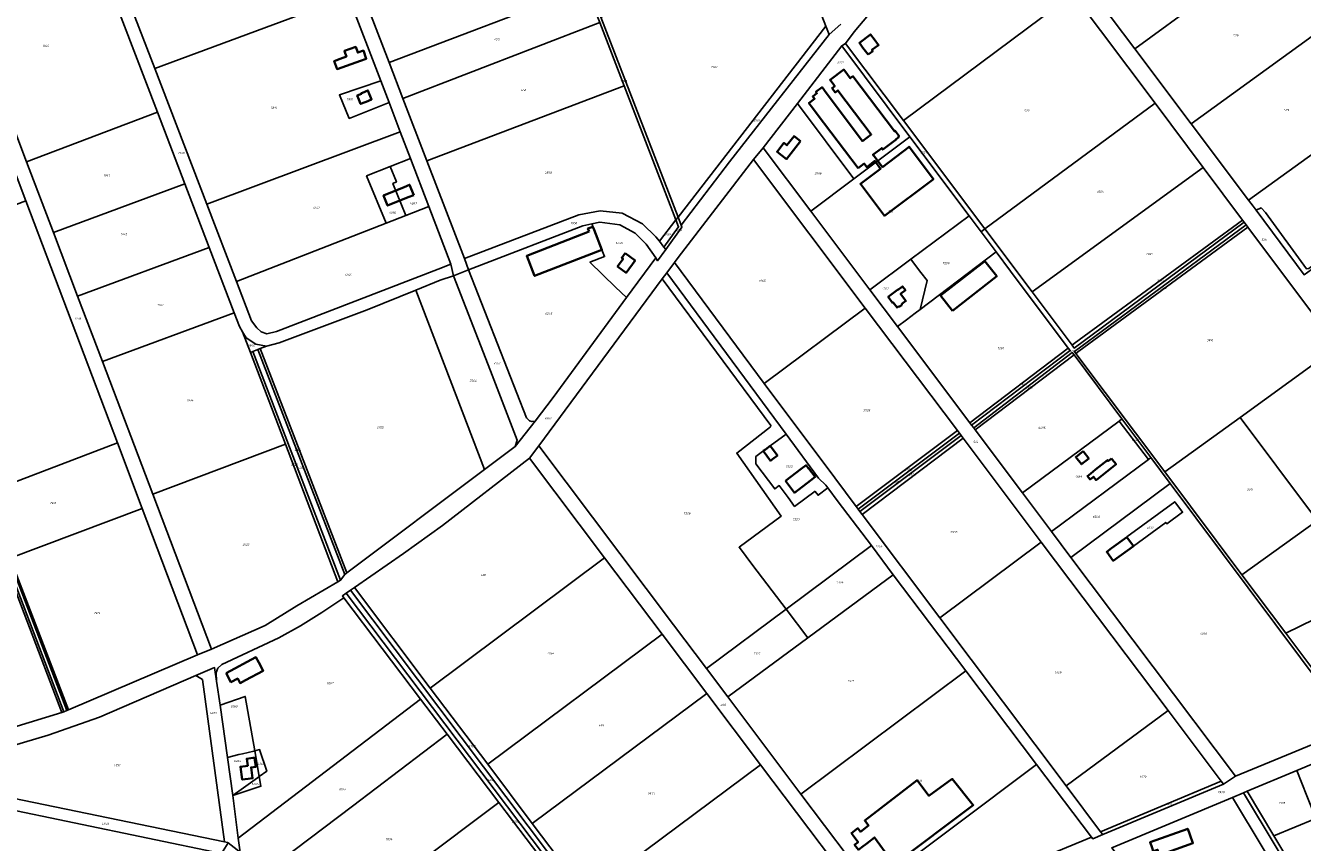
# Model space of a CAD drawing. Extents: x 177930 to 190767, y 381068 to 392034.
# Tile 256 of 256: x 185356 to 186412, y 386111 to 386787. Entities that reach past the tile are written whole.
import ezdxf
from ezdxf.enums import TextEntityAlignment as Align

# ---------------------------------------------------------------- set-up
doc = ezdxf.new("R2010")
doc.units = 0
for name, color, linetype, lineweight in [('B-XX-KG-GRENS_PERCEEL-GV', 150, 'Continuous', 25), ('B-XX-KG-GRENS_PERCEEL-S', 150, 'Continuous', 25), ('B-XX-OG-BEBOUWING-G', 7, 'Continuous', 35)]:
    doc.layers.add(name, color=color, linetype=linetype, lineweight=lineweight)
doc.styles.add('NLCS-ISO', font='NLCS-ISO.ttf', dxfattribs={"height": 1.8})

# ---------------------------------------------------------------- blocks, each defined once
blk = doc.blocks.new('SKG-PERCEELNUMMER-SO')
at = {"layer": 'DefPoints'}
blk.add_point((0, 0), dxfattribs=at)
at = {"style": 'NLCS-ISO', "oblique": 10, "flags": 1}
blk.add_attdef('GEMEENTECODE', text='', height=1.8, dxfattribs=at).set_placement((-0.5, 2.6), align=Align.MIDDLE_RIGHT)
at = {"style": 'NLCS-ISO', "oblique": 10}
blk.add_attdef('PERCEELNUMMER', text='', height=1.8, dxfattribs=at).set_placement((0, 0), align=Align.MIDDLE_CENTER)
at = {"style": 'NLCS-ISO', "oblique": 10, "flags": 1}
blk.add_attdef('SECTIE', text='', height=1.8, dxfattribs=at).set_placement((0.5, 2.5), align=Align.MIDDLE_LEFT)

msp = doc.modelspace()

# ---------------------------------------------------------------- linework, layer by layer
at = {"layer": 'B-XX-KG-GRENS_PERCEEL-GV'}
for points in [[(185795.073, 386876.521), (185793.125, 386875.789), (185767.983, 386866.33), (185750.088, 386909.974), (185736.309, 386943.579), (185722.842, 386938.418), (185731.856, 386918.161), (185689.139, 386900.235), (185681.037, 386922.395), (185604.071, 386892.897), (185608.886, 386880.328), (185656.631, 386756.296), (185819.704, 386818.374), (185789.785, 386901.566), (185792.141, 386902.465), (185822.276, 386818.646), (185981.956, 386879.781), (185928.864, 387017.38), (185773.264, 386957.742), (185785.92, 386924.063), (185791.32, 386909.694), (185790.629, 386909.415), (185786.027, 386907.55), (185783.644, 386906.584)], [(185417.074, 386869.028), (185418.455, 386866.395), (185462.647, 386751.33), (185623.062, 386810.947), (185598.174, 386876.167), (185580.003, 386923.265)], [(186343.95, 386913.015), (186298.553, 386885.409), (186285.393, 386877.854), (186258.532, 386865.38), (186219.99, 386849.485), (186214.855, 386845.8), (186273.519, 386767.762), (186385.418, 386849.553), (186350.538, 386902.933)], [(185296.334, 386833.497), (185356.696, 386674.175), (185464.952, 386715.319), (185409.007, 386861.468), (185405.64, 386866.668), (185400.939, 386869.775), (185395.092, 386870.867), (185388.592, 386869.817), (185304.25, 386837.213)], [(185831.839, 386793.846), (185895.643, 386628.412), (186017.946, 386786.507), (185991.192, 386855.845)], [(186428.32, 386783.896), (186385.418, 386849.553), (186273.519, 386767.762), (186320.281, 386705.558)], [(186199.882, 386843.555), (186184.816, 386840.598), (186144.699, 386834.607), (186096.522, 386825.489), (186086.797, 386822.66), (186078.212, 386819.205), (186068.77, 386813.305), (186061.796, 386806.229), (186053.315, 386795.888), (186041.331, 386781.783), (186034.313, 386772.16), (186082.203, 386708.309), (186222.641, 386813.141)], [(185296.334, 386833.497), (185284.92, 386829.406), (185323.14, 386728.476), (185355.889, 386641.998), (185431.757, 386441.653), (185452.306, 386387.388), (185498.158, 386266.309), (185509.599, 386270.84), (185460.972, 386399.133), (185419.34, 386508.971), (185398.88, 386562.951), (185378.928, 386615.591), (185356.696, 386674.175)], [(185668.017, 386726.718), (185830.879, 386789.397), (185819.704, 386818.374), (185656.631, 386756.296)], [(185851.105, 386736.946), (185893.852, 386626.087), (185895.643, 386628.412), (185831.839, 386793.846), (185822.276, 386818.646), (185819.704, 386818.374), (185830.879, 386789.397)], [(185665.768, 386699.034), (185656.544, 386723.205), (185623.598, 386710.13), (185615.402, 386729.618), (185649.636, 386741.307), (185623.062, 386810.947), (185462.647, 386751.33), (185505.694, 386639.247)], [(186222.641, 386813.141), (186082.203, 386708.309), (186149.458, 386618.638), (186290.266, 386722.771)], [(185385.872, 386218.543), (185387.529, 386219.049), (185304.95, 386435.188), (185304.357, 386435.821), (185170.016, 386786.35), (185167.927, 386785.546), (185212.836, 386667.715), (185314.351, 386401.367), (185315.798, 386401.858), (185317.974, 386396.167)], [(185387.529, 386219.049), (185389.963, 386220.089), (185307.087, 386436.405), (185307.55, 386437.147), (185173.245, 386787.592), (185170.016, 386786.35), (185304.357, 386435.821), (185304.95, 386435.188)], [(185389.963, 386220.089), (185391.364, 386220.687), (185343.186, 386346.142), (185322.528, 386399.934), (185321.002, 386403.909), (185322.129, 386404.377), (185247.303, 386600.857), (185214.215, 386687.74), (185175.812, 386788.579), (185173.245, 386787.592), (185307.55, 386437.147), (185307.087, 386436.405)], [(185668.017, 386726.718), (185687.911, 386675.037), (185851.105, 386736.946), (185830.879, 386789.397)], [(186017.946, 386786.507), (185895.643, 386628.412), (185898.197, 386621.768), (185938.32, 386674.186), (186020.66, 386779.472)], [(186320.281, 386705.558), (186367.619, 386642.588), (186471.625, 386717.622), (186428.32, 386783.896)], [(185994.377, 386722.424), (186041.012, 386659.983), (186087.514, 386694.829), (186031.11, 386770.06)], [(186031.11, 386770.06), (186087.514, 386694.829), (186136.47, 386629.53), (186146.356, 386616.344), (186149.458, 386618.638), (186082.203, 386708.309), (186034.313, 386772.16)], [(185649.636, 386741.307), (185615.402, 386729.618), (185623.598, 386710.13), (185656.544, 386723.205), (185649.648, 386741.277)], [(185687.911, 386675.037), (185719.085, 386594.052), (185813.522, 386630.301), (185831.244, 386633.696), (185849.28, 386631.675), (185866.246, 386622.97), (185877.255, 386611.984), (185880.288, 386608.566), (185893.852, 386626.087), (185851.105, 386736.946)], [(185214.215, 386687.74), (185247.303, 386600.857), (185355.889, 386641.998), (185323.14, 386728.476)], [(186290.266, 386722.771), (186149.458, 386618.638), (186188.549, 386566.518), (186330.188, 386669.42)], [(185464.952, 386715.319), (185356.696, 386674.175), (185378.928, 386615.591), (185487.633, 386656.001)], [(185966.11, 386685.767), (186005.484, 386633.36), (186041.012, 386659.983), (185994.377, 386722.424)], [(186477.02, 386721.514), (186471.625, 386717.622), (186367.619, 386642.588), (186371.363, 386637.608), (186373.974, 386634.091), (186377.951, 386636.055), (186381.736, 386632.238), (186415.702, 386585.632), (186417.415, 386586.014), (186512.537, 386655.247), (186517.865, 386659.125)], [(185674.168, 386677.02), (185665.768, 386699.034), (185505.694, 386639.247), (185530.334, 386575.089), (185654.102, 386623.418), (185637.891, 386662.589), (185657.441, 386670.366)], [(186088.246, 386593.629), (186136.47, 386629.53), (186087.514, 386694.829), (186041.012, 386659.983), (186005.484, 386633.36), (186054.314, 386568.367)], [(185966.11, 386685.767), (185957.997, 386676.129), (186050.577, 386553.079), (186126.716, 386451.881), (186128.389, 386449.658), (186129.93, 386447.609), (186131.617, 386445.366), (186196.192, 386359.539), (186301.051, 386220.169), (186344.996, 386161.761), (186346.949, 386159.165), (186356.721, 386165.862), (186220.736, 386346.858), (186204.593, 386368.345), (186180.563, 386400.329), (186141.436, 386452.406), (186140.236, 386454.004), (186138.462, 386456.365), (186137.085, 386458.198), (186077.237, 386537.856), (186054.314, 386568.367), (186005.484, 386633.36)], [(185654.102, 386623.418), (185670.302, 386629.744), (185659.773, 386656.32), (185662.685, 386657.521), (185657.441, 386670.366), (185637.891, 386662.589)], [(185657.441, 386670.366), (185662.685, 386657.521), (185659.773, 386656.32), (185670.302, 386629.744), (185689.367, 386637.188), (185674.168, 386677.02)], [(185957.997, 386676.129), (185895.677, 386594.929), (185892.625, 386590.804), (185966.993, 386490.854), (186050.577, 386553.079)], [(186330.188, 386669.42), (186188.549, 386566.518), (186221.599, 386522.451), (186223.379, 386523.804), (186362.658, 386626.029)], [(185378.928, 386615.591), (185398.88, 386562.951), (185507.752, 386603.426), (185487.633, 386656.001)], [(186373.974, 386634.091), (186413.606, 386580.703), (186513.753, 386653.405), (186512.537, 386655.247), (186417.415, 386586.014), (186415.702, 386585.632), (186381.736, 386632.238), (186377.951, 386636.055)], [(185431.757, 386441.653), (185355.889, 386641.998), (185247.303, 386600.857), (185322.129, 386404.377), (185321.002, 386403.909), (185322.528, 386399.934)], [(185654.102, 386623.418), (185530.334, 386575.089), (185542.862, 386542.47), (185547.142, 386536.927), (185550.595, 386533.465), (185555.533, 386531.899), (185563.422, 386533.672), (185697.031, 386585.226), (185707.555, 386589.526), (185689.367, 386637.188), (185670.302, 386629.744)], [(185883.912, 386603.671), (185880.288, 386608.566), (185877.255, 386611.984), (185866.246, 386622.97), (185849.28, 386631.675), (185831.244, 386633.696), (185813.522, 386630.301), (185719.085, 386594.052), (185722.356, 386584.725), (185729.49, 386587.658), (185816.921, 386621.327), (185824.342, 386622.852), (185831.024, 386624.226), (185847.337, 386621.979), (185860.181, 386615.103), (185869.381, 386606.059), (185877.282, 386594.764), (185878.742, 386592.377), (185885.431, 386601.62)], [(185885.431, 386601.62), (185898.826, 386620.131), (185898.197, 386621.768), (185895.643, 386628.412), (185893.852, 386626.087), (185896.028, 386620.45), (185883.912, 386603.671)], [(186095.87, 386551.999), (186158.793, 386599.756), (186146.356, 386616.344), (186136.47, 386629.53), (186088.246, 386593.629), (186091.377, 386589.511), (186096.584, 386582.663), (186101.731, 386575.895)], [(185777.525, 386459.702), (185792.397, 386479.226), (185853.031, 386561.79), (185843.951, 386570.602), (185822.777, 386591.152), (185834.866, 386595.801), (185832.674, 386601.436), (185826.219, 386618.03), (185824.342, 386622.852), (185816.921, 386621.327), (185729.49, 386587.658), (185722.356, 386584.725), (185770.159, 386462.205), (185772.652, 386459.949), (185774.781, 386459.169)], [(185877.282, 386594.764), (185869.381, 386606.059), (185860.181, 386615.103), (185847.337, 386621.979), (185831.024, 386624.226), (185824.342, 386622.852), (185826.219, 386618.03), (185832.674, 386601.436), (185834.866, 386595.801), (185822.777, 386591.152), (185843.951, 386570.602), (185853.031, 386561.79)], [(185883.912, 386603.671), (185896.028, 386620.45), (185893.852, 386626.087), (185880.288, 386608.566)], [(186364.016, 386624.215), (186362.658, 386626.029), (186223.379, 386523.804), (186221.599, 386522.451), (186223.387, 386520.068)], [(186365.669, 386622.006), (186223.553, 386517.278), (186224.843, 386515.56), (186227.252, 386517.384), (186366.998, 386620.231)], [(186441.264, 386520.985), (186366.998, 386620.231), (186227.252, 386517.384), (186224.843, 386515.56), (186298.398, 386417.548), (186360.7, 386462.656)], [(185507.752, 386603.426), (185398.88, 386562.951), (185419.34, 386508.971), (185528.453, 386549.331)], [(186137.085, 386458.198), (186218.481, 386520.08), (186170.767, 386583.784), (186158.793, 386599.756), (186095.87, 386551.999), (186091.887, 386548.976), (186084.551, 386543.407), (186077.237, 386537.856)], [(185985.024, 386448.863), (186011.954, 386412.471), (186017.822, 386406.549), (186019.437, 386404.41), (186028.241, 386392.747), (186055.55, 386356.569), (186073.674, 386332.517), (186133.75, 386252.971), (186192.241, 386175.483), (186237.656, 386115.319), (186238.787, 386113.919), (186247.061, 386117.38), (186245.249, 386119.791), (186216.646, 386157.856), (186112.314, 386296.696), (186047.88, 386382.442), (186046.075, 386384.844), (186044.743, 386386.617), (186043.057, 386388.861), (186025.224, 386412.592), (185966.993, 386490.854), (185892.625, 386590.804), (185886.307, 386582.267)], [(186054.314, 386568.367), (186077.237, 386537.856), (186084.551, 386543.407), (186091.887, 386548.976), (186095.87, 386551.999), (186101.731, 386575.895), (186096.584, 386582.663), (186091.377, 386589.511), (186088.246, 386593.629)], [(185709.98, 386579.976), (185698.937, 386576.14), (185678.591, 386567.876), (185735.575, 386419.547), (185760.938, 386438.562), (185762.497, 386443.829), (185740.347, 386501.236)], [(185722.356, 386584.725), (185709.98, 386579.976), (185740.347, 386501.236), (185762.497, 386443.829), (185760.938, 386438.562), (185777.525, 386459.702), (185774.781, 386459.169), (185772.652, 386459.949), (185770.159, 386462.205)], [(185919.14, 386254.818), (185984.972, 386303.922), (185957.618, 386340.099), (185946.398, 386354.94), (185946.141, 386355.279), (185981.075, 386381.033), (185944.153, 386433.11), (185972.248, 386454.953), (185972.378, 386455.866), (185882.575, 386577.224), (185780.372, 386439.112), (185891.845, 386291.068)], [(185944.153, 386433.11), (185981.075, 386381.033), (185946.141, 386355.279), (185946.398, 386354.94), (185957.618, 386340.099), (185984.972, 386303.922), (186055.55, 386356.569), (186028.241, 386392.747), (186019.437, 386404.41), (186011.547, 386398.251), (186009.133, 386401.333), (186008.942, 386401.577), (185991.989, 386389.079), (185986.704, 386396.288), (185979.329, 386406.193), (185975.649, 386403.485), (185960.077, 386424.236), (185960.107, 386430.371), (185971.901, 386439.198), (185985.024, 386448.863), (185886.307, 386582.267), (185882.575, 386577.224), (185972.378, 386455.866), (185972.248, 386454.953)], [(185549.895, 386519.571), (185621.528, 386334.047), (185735.575, 386419.547), (185678.591, 386567.876), (185638.452, 386551.572), (185565.56, 386524.272), (185555.265, 386521.757)], [(185528.453, 386549.331), (185419.34, 386508.971), (185460.972, 386399.133), (185570.739, 386440.636), (185541.909, 386516.321), (185535.317, 386533.626), (185532.809, 386537.948)], [(185966.993, 386490.854), (186025.224, 386412.592), (186043.057, 386388.861), (186126.716, 386451.881), (186050.577, 386553.079)], [(185535.317, 386533.626), (185541.909, 386516.321), (185543.863, 386517.116), (185548.009, 386518.804), (185549.895, 386519.571), (185555.265, 386521.757), (185546.354, 386523.336), (185538.209, 386528.642)], [(185541.909, 386516.321), (185570.739, 386440.636), (185614.164, 386326.638), (185616.37, 386327.936), (185543.863, 386517.116)], [(185543.863, 386517.116), (185616.37, 386327.936), (185619.859, 386332.795), (185548.009, 386518.804)], [(185548.009, 386518.804), (185619.859, 386332.795), (185621.528, 386334.047), (185549.895, 386519.571)], [(186138.462, 386456.365), (186220.091, 386517.93), (186218.481, 386520.08), (186137.085, 386458.198)], [(186140.236, 386454.004), (186141.436, 386452.406), (186223.306, 386514.396), (186221.847, 386516.349)], [(186260.468, 386459.579), (186262.904, 386461.386), (186223.306, 386514.396), (186141.436, 386452.406), (186180.563, 386400.329)], [(186360.7, 386462.656), (186420.419, 386382.584), (186500.788, 386441.441), (186441.264, 386520.985)], [(186180.563, 386400.329), (186204.593, 386368.345), (186284.737, 386427.864), (186260.468, 386459.579)], [(186262.904, 386461.386), (186260.468, 386459.579), (186284.737, 386427.864), (186286.8, 386429.396)], [(186505.345, 386435.351), (186500.788, 386441.441), (186420.419, 386382.584), (186360.7, 386462.656), (186298.398, 386417.548), (186362.217, 386332.508)], [(185991.989, 386389.079), (186008.942, 386401.577), (186009.133, 386401.333), (186011.547, 386398.251), (186019.437, 386404.41), (186017.822, 386406.549), (186011.954, 386412.471), (185985.024, 386448.863), (185971.901, 386439.198), (185960.107, 386430.371), (185960.077, 386424.236), (185975.649, 386403.485), (185979.329, 386406.193), (185986.704, 386396.288)], [(186043.057, 386388.861), (186044.743, 386386.617), (186128.389, 386449.658), (186126.716, 386451.881)], [(186128.389, 386449.658), (186044.743, 386386.617), (186046.075, 386384.844), (186129.93, 386447.609)], [(185322.528, 386399.934), (185343.186, 386346.142), (185452.306, 386387.388), (185431.757, 386441.653)], [(185570.739, 386440.636), (185460.972, 386399.133), (185509.599, 386270.84), (185554.005, 386290.38), (185580.178, 386306.638), (185614.164, 386326.638)], [(186063.468, 386043.205), (186074.909, 386047.942), (186056.056, 386072.981), (185997.333, 386150.97), (185936.847, 386231.301), (185919.14, 386254.818), (185891.845, 386291.068), (185780.372, 386439.112), (185772.78, 386428.852), (185834.815, 386346.515), (185882.621, 386283.228), (185919.559, 386234.069), (185963.928, 386175.262)], [(186129.93, 386447.609), (186046.075, 386384.844), (186047.88, 386382.442), (186131.617, 386445.366)], [(186131.617, 386445.366), (186047.88, 386382.442), (186112.314, 386296.696), (186196.192, 386359.539)], [(185834.815, 386346.515), (185772.78, 386428.852), (185700.746, 386373.203), (185668.389, 386350.088), (185627.94, 386321.902), (185690.675, 386238.609)], [(186284.737, 386427.864), (186204.593, 386368.345), (186220.736, 386346.858), (186302.781, 386408.002), (186286.8, 386429.396)], [(186505.345, 386435.351), (186362.217, 386332.508), (186398.627, 386283.992), (186518.607, 386343.016), (186508.777, 386363.294), (186517.893, 386366.53), (186512.834, 386381.916), (186537.939, 386391.794)], [(186302.781, 386408.002), (186220.736, 386346.858), (186356.721, 386165.862), (186453.884, 386205.769)], [(185385.872, 386218.543), (185317.974, 386396.167), (185208.805, 386352.472), (185273.71, 386184.266)], [(185391.364, 386220.687), (185498.158, 386266.309), (185452.306, 386387.388), (185343.186, 386346.142)], [(186272.53, 386356.16), (186267.02, 386363.708), (186306.635, 386392.885), (186313.016, 386384.2), (186299.99, 386374.63), (186299.17, 386375.74)], [(186313.016, 386384.2), (186306.635, 386392.885), (186267.02, 386363.708), (186272.53, 386356.16), (186299.17, 386375.74), (186299.99, 386374.63)], [(186002.923, 386280.18), (186073.674, 386332.517), (186055.55, 386356.569), (185984.972, 386303.922)], [(186112.314, 386296.696), (186216.646, 386157.856), (186301.051, 386220.169), (186196.192, 386359.539)], [(186518.607, 386343.016), (186398.627, 386283.992), (186456.519, 386206.851), (186624.656, 386275.91), (186559.417, 386363.092)], [(185690.675, 386238.609), (185738.129, 386175.606), (185882.621, 386283.228), (185834.815, 386346.515)], [(185936.847, 386231.301), (185997.333, 386150.97), (186133.75, 386252.971), (186073.674, 386332.517), (186002.923, 386280.18)], [(185817.171, 386065.806), (185819.525, 386067.562), (185775.051, 386126.626), (185738.129, 386175.606), (185690.675, 386238.609), (185627.94, 386321.902), (185624.721, 386319.659), (185771.661, 386124.396), (185816.355, 386065.198)], [(185682.513, 386229.597), (185619.168, 386313.431), (185601.029, 386301.219), (185583.343, 386290.245), (185565.416, 386280.382), (185518.229, 386258.257), (185514.736, 386255.266), (185513.383, 386251.625), (185513.718, 386244.457), (185516.881, 386224.629), (185537.543, 386231.823), (185545.385, 386186.816), (185549.407, 386187.793), (185555.288, 386169.873), (185549.105, 386165.469), (185550.498, 386157.476), (185527.234, 386149.859), (185531.825, 386114.338)], [(185887.154, 385964.718), (185621.096, 386317.133), (185618.001, 386314.976), (185619.168, 386313.431), (185682.513, 386229.597), (185704.556, 386200.423), (185747.221, 386143.958), (185792.524, 386084.513), (185793.783, 386082.86), (185809.712, 386061.758), (185849.635, 386008.871), (185854.12, 386002.482), (185864.188, 385989.293), (185884.417, 385962.793)], [(185887.154, 385964.718), (185890.769, 385966.641), (185816.355, 386065.198), (185771.661, 386124.396), (185624.721, 386319.659), (185621.096, 386317.133)], [(185936.847, 386231.301), (186002.923, 386280.18), (185984.972, 386303.922), (185919.14, 386254.818)], [(185882.621, 386283.228), (185738.129, 386175.606), (185775.051, 386126.626), (185919.559, 386234.069)], [(185336.952, 386149.268), (185345.334, 386147.552), (185520.447, 386111.34), (185502.166, 386245.757), (185496.717, 386249), (185416.842, 386214.725), (185374.4, 386199.739), (185282.449, 386172.331), (185285.386, 386159.828)], [(185533.417, 386102.897), (185531.825, 386114.338), (185527.234, 386149.859), (185522.875, 386181.351), (185516.881, 386224.629), (185513.718, 386244.457), (185512.164, 386255.628), (185496.717, 386249), (185502.166, 386245.757), (185520.447, 386111.34), (185522.887, 386110.835), (185523.36, 386110.478)], [(186133.75, 386252.971), (185997.333, 386150.97), (186056.056, 386072.981), (186192.241, 386175.483)], [(185522.875, 386181.351), (185532.199, 386183.615), (185535.144, 386184.272), (185544.518, 386186.606), (185545.385, 386186.816), (185537.543, 386231.823), (185516.881, 386224.629)], [(185533.417, 386102.897), (185555.189, 386087.069), (185626.169, 386140.989), (185704.556, 386200.423), (185682.513, 386229.597), (185531.825, 386114.338)], [(185775.051, 386126.626), (185819.525, 386067.562), (185854.508, 386093.653), (185963.928, 386175.262), (185919.559, 386234.069)], [(186301.051, 386220.169), (186216.646, 386157.856), (186245.249, 386119.791), (186344.996, 386161.761)], [(186388.609, 386116.513), (186420.358, 386063.701), (186551.681, 386115.406), (186536.851, 386224.012), (186461.73, 386193.086), (186407.697, 386170.506), (186415.985, 386149.393), (186423.247, 386130.864)], [(185555.189, 386087.069), (185583.801, 386066.27), (185608.936, 386039.951), (185747.221, 386143.958), (185704.556, 386200.423), (185626.169, 386140.989)], [(185545.385, 386186.816), (185544.518, 386186.606), (185535.144, 386184.272), (185532.199, 386183.615), (185522.875, 386181.351), (185527.234, 386149.859), (185527.532, 386150.072), (185536.011, 386156.124), (185547.582, 386164.382), (185549.105, 386165.469)], [(185545.385, 386186.816), (185549.105, 386165.469), (185555.288, 386169.873), (185549.407, 386187.793)], [(185935.55, 385986.254), (186063.468, 386043.205), (185963.928, 386175.262), (185854.508, 386093.653)], [(186192.241, 386175.483), (186056.056, 386072.981), (186074.909, 386047.942), (186237.656, 386115.319)], [(185549.105, 386165.469), (185547.582, 386164.382), (185536.011, 386156.124), (185527.532, 386150.072), (185527.234, 386149.859), (185550.498, 386157.476)], [(186366.5, 386153.291), (186388.609, 386116.513), (186423.247, 386130.864), (186415.985, 386149.393), (186407.697, 386170.506)], [(186245.249, 386119.791), (186247.061, 386117.38), (186346.949, 386159.165), (186344.996, 386161.761)], [(185523.36, 386110.478), (185522.887, 386110.835), (185520.447, 386111.34), (185345.334, 386147.552), (185336.952, 386149.268), (185334.997, 386139.941), (185517.992, 386101.751)], [(185626.728, 386022.748), (185674.464, 385968.544), (185705.826, 385990.159), (185705.428, 385990.689), (185691.649, 386009.066), (185776.826, 386072.772), (185792.524, 386084.513), (185747.221, 386143.958), (185608.936, 386039.951)], [(186404.22, 386065.085), (186354.346, 386148.213), (186254.4, 386106.447), (186312.569, 386029.689)], [(185328.243, 386107.712), (185305.262, 385998.04), (185491.276, 385958.743), (185521.736, 386096.083), (185517.992, 386101.751), (185334.997, 386139.941)]]:
    msp.add_lwpolyline(points, close=True, dxfattribs=at)
for points in [[(185623.062, 386810.947), (185649.636, 386741.307), (185649.648, 386741.277), (185656.544, 386723.205), (185665.768, 386699.034), (185674.168, 386677.02), (185689.367, 386637.188), (185707.555, 386589.526), (185709.98, 386579.976), (185722.356, 386584.725), (185719.085, 386594.052), (185687.911, 386675.037), (185668.017, 386726.718), (185656.631, 386756.296), (185608.886, 386880.328)], [(185409.007, 386861.468), (185464.952, 386715.319), (185487.633, 386656.001), (185507.752, 386603.426), (185528.453, 386549.331), (185532.809, 386537.948), (185535.317, 386533.626), (185538.209, 386528.642), (185546.354, 386523.336), (185555.265, 386521.757), (185565.56, 386524.272), (185638.452, 386551.572), (185678.591, 386567.876), (185698.937, 386576.14), (185709.98, 386579.976), (185707.555, 386589.526), (185697.031, 386585.226), (185563.422, 386533.672), (185555.533, 386531.899), (185550.595, 386533.465), (185547.142, 386536.927), (185542.862, 386542.47), (185530.334, 386575.089), (185505.694, 386639.247), (185462.647, 386751.33), (185418.455, 386866.395)], [(185991.192, 386855.845), (186017.946, 386786.507), (186020.66, 386779.472), (186030.275, 386788.047)], [(186413.606, 386580.703), (186373.974, 386634.091), (186371.363, 386637.608), (186367.619, 386642.588), (186320.281, 386705.558), (186273.519, 386767.762), (186214.855, 386845.8), (186213.02, 386848.241), (186199.882, 386843.555), (186222.641, 386813.141), (186290.266, 386722.771), (186330.188, 386669.42), (186362.658, 386626.029), (186364.016, 386624.215), (186365.669, 386622.006), (186366.998, 386620.231), (186441.264, 386520.985)], [(186030.275, 386788.047), (186020.66, 386779.472), (185938.32, 386674.186), (185898.197, 386621.768), (185898.826, 386620.131), (185885.431, 386601.62), (185878.742, 386592.377), (185877.282, 386594.764), (185853.031, 386561.79), (185792.397, 386479.226), (185777.525, 386459.702), (185760.938, 386438.562), (185735.575, 386419.547), (185621.528, 386334.047), (185619.859, 386332.795), (185616.37, 386327.936), (185614.164, 386326.638), (185580.178, 386306.638), (185554.005, 386290.38), (185509.599, 386270.84), (185498.158, 386266.309), (185391.364, 386220.687), (185389.963, 386220.089), (185387.529, 386219.049), (185385.872, 386218.543), (185273.71, 386184.266)], [(185282.449, 386172.331), (185374.4, 386199.739), (185416.842, 386214.725), (185496.717, 386249), (185512.164, 386255.628), (185513.718, 386244.457), (185513.383, 386251.625), (185514.736, 386255.266), (185518.229, 386258.257), (185565.416, 386280.382), (185583.343, 386290.245), (185601.029, 386301.219), (185619.168, 386313.431), (185618.001, 386314.976), (185621.096, 386317.133), (185624.721, 386319.659), (185627.94, 386321.902), (185668.389, 386350.088), (185700.746, 386373.203), (185772.78, 386428.852), (185780.372, 386439.112), (185882.575, 386577.224), (185886.307, 386582.267), (185892.625, 386590.804), (185895.677, 386594.929), (185957.997, 386676.129), (185966.11, 386685.767), (185994.377, 386722.424), (186031.11, 386770.06), (186034.313, 386772.16), (186041.331, 386781.783), (186053.315, 386795.888)], [(186456.519, 386206.851), (186398.627, 386283.992), (186362.217, 386332.508), (186298.398, 386417.548), (186224.843, 386515.56), (186223.553, 386517.278), (186365.669, 386622.006), (186364.016, 386624.215), (186223.387, 386520.068), (186221.599, 386522.451), (186188.549, 386566.518), (186149.458, 386618.638), (186146.356, 386616.344), (186158.793, 386599.756), (186170.767, 386583.784), (186218.481, 386520.08), (186220.091, 386517.93), (186138.462, 386456.365), (186140.236, 386454.004), (186221.847, 386516.349), (186223.306, 386514.396), (186262.904, 386461.386), (186286.8, 386429.396), (186302.781, 386408.002), (186453.884, 386205.769)], [(186453.884, 386205.769), (186356.721, 386165.862), (186346.949, 386159.165), (186247.061, 386117.38), (186238.787, 386113.919), (186237.656, 386115.319), (186074.909, 386047.942)], [(186254.4, 386106.447), (186354.346, 386148.213), (186363.41, 386152), (186366.5, 386153.291), (186407.697, 386170.506), (186461.73, 386193.086)], [(186420.358, 386063.701), (186388.609, 386116.513), (186366.5, 386153.291), (186363.41, 386152), (186497.903, 385928.548)], [(186497.903, 385928.548), (186363.41, 386152), (186354.346, 386148.213), (186404.22, 386065.085), (186460.134, 385971.888)]]:
    msp.add_lwpolyline(points, dxfattribs=at)
at = {"layer": 'B-XX-OG-BEBOUWING-G'}
for points in [[(186052.829, 386762.962), (186056.682, 386765.834), (186056, 386766.749), (186061.488, 386770.838), (186057.954, 386775.581), (186054.967, 386779.59), (186045.626, 386772.63), (186048.613, 386768.621)], [(185616.181, 386759.356), (185611.166, 386757.6), (185613.492, 386750.959), (185633, 386757.791), (185637.719, 386759.439), (185635.342, 386766.238), (185630.633, 386764.593), (185628.977, 386769.329), (185624.26, 386767.681), (185619.537, 386766.031), (185620.24, 386764.016), (185621.194, 386761.282)], [(185634.481, 386731.375), (185633.489, 386730.97), (185633.699, 386730.451), (185630.153, 386729.016), (185631.466, 386725.772), (185632.945, 386722.117), (185636.738, 386723.652), (185637.49, 386723.951), (185642.119, 386725.829), (185639.11, 386733.253)], [(185996.93, 386691.343), (185991.663, 386695.469), (185985.702, 386687.858), (185983.248, 386689.779), (185977.553, 386682.508), (185985.275, 386676.46)], [(185676.939, 386646.739), (185673.541, 386655.172), (185668.9, 386653.302), (185651.946, 386646.461), (185655.346, 386638.031), (185672.3, 386644.871)], [(185822.077, 386616.419), (185770.476, 386596.347), (185776.882, 386579.734), (185832.674, 386601.436), (185826.219, 386618.03), (185825.258, 386620.5), (185821.117, 386618.889)], [(185851.794, 386598.585), (185849, 386594.767), (185850.221, 386593.874), (185845.56, 386587.519), (185852.574, 386582.386), (185860.022, 386592.564)], [(186122.636, 386550.928), (186159.249, 386579.44), (186149.408, 386592.077), (186112.795, 386563.565)], [(186080.798, 386555.704), (186080.894, 386556.549), (186084.217, 386559.061), (186079.746, 386564.83), (186083.725, 386567.858), (186081.303, 386571.041), (186077.324, 386568.013), (186077.124, 386568.276), (186069.484, 386562.463), (186073.186, 386557.598), (186073.555, 386557.879), (186076.878, 386553.512), (186078.099, 386554.419), (186078.958, 386554.329)], [(185971.901, 386439.198), (185967.898, 386436.202), (185966.137, 386434.884), (185972.145, 386426.857), (185973.911, 386428.179), (185977.909, 386431.172)], [(186230.719, 386434.664), (186224.684, 386429.9), (186229.381, 386423.95), (186235.416, 386428.713)], [(186254.212, 386428.745), (186251.492, 386426.569), (186250.873, 386427.343), (186241.009, 386419.443), (186237.103, 386416.318), (186234.329, 386414.099), (186236.519, 386411.362), (186239.293, 386413.582), (186241.549, 386410.762), (186258.042, 386423.959), (186254.921, 386427.86)], [(185984.63, 386410.059), (185992.108, 386400.369), (186005.177, 386410.415), (186009.138, 386413.46), (186003.62, 386420.639), (186003.458, 386420.515), (186001.517, 386423.041), (185997.564, 386420.002)], [(185521.679, 386251.049), (185525.647, 386243.58), (185531.317, 386246.593), (185533.313, 386242.838), (185537.728, 386245.184), (185552.396, 386252.972), (185548.768, 386259.799), (185546.429, 386264.2)], [(185543.814, 386180.858), (185538.86, 386180.18), (185539.66, 386174.34), (185533.6, 386173.51), (185535.07, 386162.91), (185540.022, 386163.596), (185543.589, 386164.084), (185542.362, 386172.99), (185546.32, 386173.535), (185545.282, 386181.065)], [(186319.002, 386117.571), (186317.32, 386122.277), (186286.118, 386111.123), (186287.802, 386106.411), (186288.814, 386103.589), (186292.411, 386104.876), (186294.005, 386100.42), (186321.608, 386110.294)]]:
    msp.add_lwpolyline(points, close=True, dxfattribs=at)
for points in [[(186044.621, 386668.871), (186049.692, 386672.703), (186051.798, 386669.841), (186058.423, 386674.888), (186063.135, 386668.504), (186046.582, 386655.907), (186066.472, 386629.618), (186106.881, 386659.927), (186086.803, 386686.637), (186064.723, 386669.811), (186057.84, 386678.861), (186056.923, 386680.074), (186064.102, 386685.501), (186065.018, 386684.289), (186076.21, 386692.745), (186076.024, 386692.992), (186078.25, 386694.669), (186077.928, 386695.095), (186078.442, 386695.502), (186075.166, 386699.851), (186074.639, 386699.449), (186040.255, 386744.969), (186038.101, 386743.348), (186035.742, 386746.48), (186032.73, 386750.479), (186021.432, 386741.971), (186024.439, 386737.979), (186025.278, 386736.867), (186023.049, 386735.188), (186025.695, 386731.672), (186027.925, 386733.351), (186055.474, 386696.763), (186048.284, 386691.35), (186017.307, 386732.492), (186015.583, 386734.808), (186014.797, 386735.844), (186009.706, 386731.983), (186010.484, 386730.954), (186007.053, 386728.361), (186008.561, 386726.366), (186003.854, 386722.808), (186006.869, 386718.819), (186010.793, 386713.628)], [(186010.793, 386713.628), (186044.621, 386668.871)], [(186267.029, 386363.696), (186254.299, 386354.34), (186250.273, 386351.381), (186255.689, 386344.014), (186272.461, 386356.254)], [(186272.461, 386356.254), (186267.029, 386363.696)], [(186047.8, 386107.14), (186051.771, 386110.181), (186058.269, 386115.158), (186074.355, 386092.726), (186139.859, 386141.903), (186122.437, 386163.513), (186103.238, 386149.595), (186093.467, 386162.356), (186050.058, 386129.116), (186053.275, 386124.916), (186046.509, 386119.734), (186044.271, 386122.656), (186039.005, 386118.624), (186041.121, 386115.861)], [(186041.121, 386115.861), (186044.638, 386111.268), (186041.663, 386108.99), (186044.824, 386104.861), (186047.8, 386107.14)]]:
    msp.add_lwpolyline(points, dxfattribs=at)

# ---------------------------------------------------------------- block references
at = {"layer": 'B-XX-KG-GRENS_PERCEEL-S'}
for p, values in [((185745.607, 386775.447), {'PERCEELNUMMER': '455'}), ((186357.078, 386778.824), {'PERCEELNUMMER': '528'}), ((185372.335, 386770.153), {'PERCEELNUMMER': '1940'}), ((186029.979, 386756.581), {'PERCEELNUMMER': '3907'}), ((185925.348, 386752.712), {'PERCEELNUMMER': '2902'}), ((185767.785, 386733.616), {'PERCEELNUMMER': '456'}), ((185850.609, 386741.019), {'PERCEELNUMMER': '7900'}), ((185623.958, 386725.868), {'PERCEELNUMMER': '5810'}), ((185561.024, 386718.924), {'PERCEELNUMMER': '5811'}), ((186184.113, 386716.473), {'PERCEELNUMMER': '522'}), ((186398.919, 386717.054), {'PERCEELNUMMER': '529'}), ((185960.715, 386708.595), {'PERCEELNUMMER': '2901'}), ((185484.644, 386681.54), {'PERCEELNUMMER': '1938'}), ((186098.845, 386681.925), {'PERCEELNUMMER': '3227'}), ((185422.861, 386662.928), {'PERCEELNUMMER': '1941'}), ((185788.248, 386665.32), {'PERCEELNUMMER': '2898'}), ((186011.436, 386664.745), {'PERCEELNUMMER': '3906'}), ((186245.016, 386649.404), {'PERCEELNUMMER': '1284'}), ((185676.533, 386639.709), {'PERCEELNUMMER': '4097'}), ((185596.364, 386636.294), {'PERCEELNUMMER': '4147'}), ((185659.477, 386632.026), {'PERCEELNUMMER': '4096'}), ((186071.323, 386633.061), {'PERCEELNUMMER': '516'}), ((185809.405, 386623.464), {'PERCEELNUMMER': '1950'}), ((185895.835, 386617.665), {'PERCEELNUMMER': '2899'}), ((185437.007, 386614.373), {'PERCEELNUMMER': '1942'}), ((185846.914, 386607.046), {'PERCEELNUMMER': '6246'}), ((185888.045, 386614.205), {'PERCEELNUMMER': '2897'}), ((186380.479, 386609.846), {'PERCEELNUMMER': '526'}), ((186285.622, 386597.917), {'PERCEELNUMMER': '2945'}), ((186117.233, 386590.301), {'PERCEELNUMMER': '7280'}), ((185622.806, 386580.804), {'PERCEELNUMMER': '4146'}), ((185965.246, 386575.686), {'PERCEELNUMMER': '1965'}), ((186294.805, 386575.715), {'PERCEELNUMMER': '2944'}), ((186067.082, 386569.162), {'PERCEELNUMMER': '6762'}), ((186297.305, 386569.705), {'PERCEELNUMMER': '2946'}), ((185467.324, 386555.703), {'PERCEELNUMMER': '2167'}), ((185398.87, 386544.385), {'PERCEELNUMMER': '3238'}), ((185788.527, 386548.659), {'PERCEELNUMMER': '6245'}), ((185542.785, 386522.205), {'PERCEELNUMMER': '1948'}), ((186335.707, 386526.625), {'PERCEELNUMMER': '3910'}), ((186162.415, 386519.972), {'PERCEELNUMMER': '7281'}), ((186221.885, 386517.655), {'PERCEELNUMMER': '3228'}), ((185745.737, 386507.46), {'PERCEELNUMMER': '3767'}), ((185726.015, 386492.986), {'PERCEELNUMMER': '3766'}), ((186181.095, 386490.055), {'PERCEELNUMMER': '2948'}), ((186186.005, 386487.405), {'PERCEELNUMMER': '2950'}), ((185491.576, 386476.801), {'PERCEELNUMMER': '3934'}), ((186051.646, 386468.644), {'PERCEELNUMMER': '3935'}), ((185787.906, 386461.925), {'PERCEELNUMMER': '3862'}), ((185649.217, 386454.547), {'PERCEELNUMMER': '2925'}), ((186196.588, 386454.015), {'PERCEELNUMMER': '6495'}), ((186141.886, 386442.405), {'PERCEELNUMMER': '514'}), ((186273.775, 386443.965), {'PERCEELNUMMER': '6547'}), ((185581.225, 386435.855), {'PERCEELNUMMER': '2924'}), ((185578.245, 386423.755), {'PERCEELNUMMER': '2920'}), ((185583.215, 386420.945), {'PERCEELNUMMER': '433'}), ((185987.464, 386422.087), {'PERCEELNUMMER': '7325'}), ((186086.295, 386419.355), {'PERCEELNUMMER': '2952'}), ((186077.235, 386409.145), {'PERCEELNUMMER': '1967'}), ((186089.315, 386415.195), {'PERCEELNUMMER': '2954'}), ((186227.084, 386413.622), {'PERCEELNUMMER': '1889'}), ((186368.725, 386402.961), {'PERCEELNUMMER': '3911'}), ((185378.393, 386391.831), {'PERCEELNUMMER': '2918'}), ((185903.022, 386383.408), {'PERCEELNUMMER': '7326'}), ((185993.184, 386378.232), {'PERCEELNUMMER': '7323'}), ((186241.545, 386380.376), {'PERCEELNUMMER': '6548'}), ((186123.782, 386367.781), {'PERCEELNUMMER': '2955'}), ((186286.145, 386371.435), {'PERCEELNUMMER': '4092'}), ((185538.059, 386357.438), {'PERCEELNUMMER': '2923'}), ((186062.013, 386356.054), {'PERCEELNUMMER': '1964'}), ((185734.541, 386332.278), {'PERCEELNUMMER': '490'}), ((186029.413, 386326.205), {'PERCEELNUMMER': '7324'}), ((185414.776, 386300.791), {'PERCEELNUMMER': '2919'}), ((186330.382, 386283.561), {'PERCEELNUMMER': '4093'}), ((185790.031, 386267.474), {'PERCEELNUMMER': '2934'}), ((185960.77, 386267.096), {'PERCEELNUMMER': '7327'}), ((186210.045, 386251.579), {'PERCEELNUMMER': '1969'}), ((185607.674, 386242.806), {'PERCEELNUMMER': '6267'}), ((186038.747, 386244.556), {'PERCEELNUMMER': '1975'}), ((185511.142, 386218.073), {'PERCEELNUMMER': '4850'}), ((185528.23, 386223.686), {'PERCEELNUMMER': '6263'}), ((185932.936, 386224.764), {'PERCEELNUMMER': '498'}), ((185832.161, 386207.813), {'PERCEELNUMMER': '493'}), ((185725.255, 386190.595), {'PERCEELNUMMER': '1783'}), ((185431.404, 386174.896), {'PERCEELNUMMER': '4851'}), ((185531.092, 386178.384), {'PERCEELNUMMER': '6264'}), ((185550.405, 386176), {'PERCEELNUMMER': '6266'}), ((185740.525, 386162.615), {'PERCEELNUMMER': '488'}), ((186094.9, 386162.106), {'PERCEELNUMMER': '1976'}), ((186280.333, 386165.227), {'PERCEELNUMMER': '1970'}), ((185545.636, 386159.31), {'PERCEELNUMMER': '6265'}), ((185617.579, 386154.865), {'PERCEELNUMMER': '7093'}), ((185873.26, 386151.238), {'PERCEELNUMMER': '2933'}), ((186345.045, 386152.593), {'PERCEELNUMMER': '1978'}), ((186301.995, 386142.665), {'PERCEELNUMMER': '1971'}), ((186395.166, 386143.525), {'PERCEELNUMMER': '7138'}), ((185421.73, 386126.484), {'PERCEELNUMMER': '4848'}), ((185760.945, 386128.175), {'PERCEELNUMMER': '2926'}), ((185656.511, 386113.612), {'PERCEELNUMMER': '7094'})]:
    msp.add_blockref('SKG-PERCEELNUMMER-SO', p, dxfattribs=at).add_auto_attribs(values)

doc.saveas('drawing.dxf')
